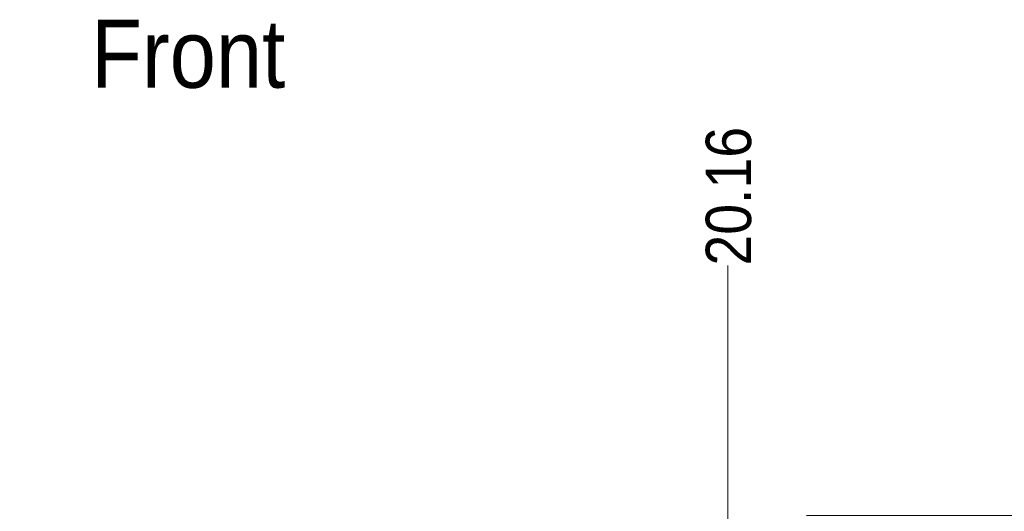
# Paper-space layout '3' of a CAD drawing. Header units: inches. Extents: x 1 to 109, y 1 to 85.
# Tile 62 of 109: x 55 to 68, y 28 to 35. Entities that reach past the tile are written whole.
import ezdxf

# ---------------------------------------------------------------- set-up
doc = ezdxf.new("R2010")
doc.units = ezdxf.units.IN
doc.header["$MEASUREMENT"] = 0
doc.styles.add('SLDTEXTSTYLE0', font='GOTHIC.TTF', dxfattribs={"width": 0.913})
doc.styles.add('SLDTEXTSTYLE1', font='GOTHIC.TTF', dxfattribs={"width": 0.913})
doc.dimstyles.new('SLDDIMSTYLE0', dxfattribs={"dimtxt": 0.625, "dimasz": 0.65, "dimexe": 0, "dimexo": 0.0625, "dimgap": 0.15625, "dimtad": 0, "dimtih": 1, "dimtoh": 1, "dimdec": 0, "dimlfac": 1.2, "dimrnd": 1e-09, "dimzin": 12, "dimdsep": 46, "dimtxsty": 'SLDTEXTSTYLE0', "dimblk1": 'NONE', "dimblk2": 'NONE', "dimsah": 1, "dimcen": 0.09, "dimadec": 0, "dimazin": 3, "dimtfac": 1, "dimtdec": 0, "dimtofl": 0, "dimtmove": 0, "dimatfit": 3, "dimldrblk": 'NONE', "dimfxl": 1, "dimfrac": 2, "dimtolj": 1, "dimtzin": 12, "dimarcsym": 0})
doc.dimstyles.new('SLDDIMSTYLE1', dxfattribs={"dimtxt": 0.625, "dimasz": 0.65, "dimexe": 0, "dimexo": 0.0625, "dimgap": 0.15625, "dimtad": 0, "dimtih": 1, "dimtoh": 1, "dimlfac": 1.2, "dimrnd": 1e-09, "dimzin": 12, "dimdsep": 46, "dimtxsty": 'SLDTEXTSTYLE0', "dimblk1": 'NONE', "dimblk2": 'NONE', "dimsah": 1, "dimcen": 0.09, "dimadec": 0, "dimazin": 3, "dimtfac": 1, "dimtofl": 0, "dimtmove": 0, "dimatfit": 3, "dimldrblk": 'NONE', "dimfxl": 1, "dimfrac": 2, "dimtolj": 1, "dimtzin": 12, "dimarcsym": 0})

# ---------------------------------------------------------------- blocks, each defined once
blk = doc.blocks.new('_D_101')
at = {"color": 1, "linetype": 'Continuous', "lineweight": 0, "ltscale": 5}
blk.add_line((64.351, 27.591), (64.351, 31.32), dxfattribs=at)
at = {"color": 1, "linetype": 'Continuous', "lineweight": 0, "ltscale": 5, "insert": (64.049, 31.32), "char_height": 0.625, "attachment_point": 1, "rotation": 90, "style": 'SLDTEXTSTYLE0'}
blk.add_mtext('20.16', dxfattribs=at)
blk = doc.blocks.new('_NONE')
blk = doc.blocks.new('_D_104')
at = {"color": 1, "linetype": 'Continuous', "lineweight": 0, "ltscale": 5}
blk.add_line((65.438, 27.878), (68.345, 27.878), dxfattribs=at)
at = {"color": 1, "linetype": 'Continuous', "lineweight": 0, "ltscale": 5, "insert": (68.345, 28.18), "char_height": 0.625, "attachment_point": 1, "style": 'SLDTEXTSTYLE0'}
blk.add_mtext('0', dxfattribs=at)

psp = doc.layouts.new('3')

# ---------------------------------------------------------------- texts
at = {"color": 7, "linetype": 'Continuous', "lineweight": 0, "ltscale": 5, "insert": (55.5862, 34.7055), "char_height": 0.9375, "attachment_point": 1, "style": 'SLDTEXTSTYLE1'}
psp.add_mtext('Front', dxfattribs=at)

# ---------------------------------------------------------------- dimensions: what is measured, and where the dimension line sits
at = {"color": 1, "linetype": 'Continuous', "lineweight": 0, "ltscale": 5}
for feature_location, offset, dtype, origin, dimstyle, picture, middle in [((64.3512, 27.3409), (0, 3.9788), 1, (47.5509, 27.8044), 'SLDDIMSTYLE1', '_D_101', (64.3512, 32.6127)), ((65.1884485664, 27.8781346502), (3.1564002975, 0), 0, (65.1884485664, 27.8781346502), 'SLDDIMSTYLE0', '_D_104', (68.829657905, 27.8781346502))]:
    dim = psp.add_ordinate_dim(feature_location=feature_location, offset=offset, dtype=dtype, origin=origin, dimstyle=dimstyle, dxfattribs=at)
    dim.commit()
    dim.dimension.update_dxf_attribs({"geometry": picture, "text_midpoint": middle})

doc.saveas('drawing.dxf')
